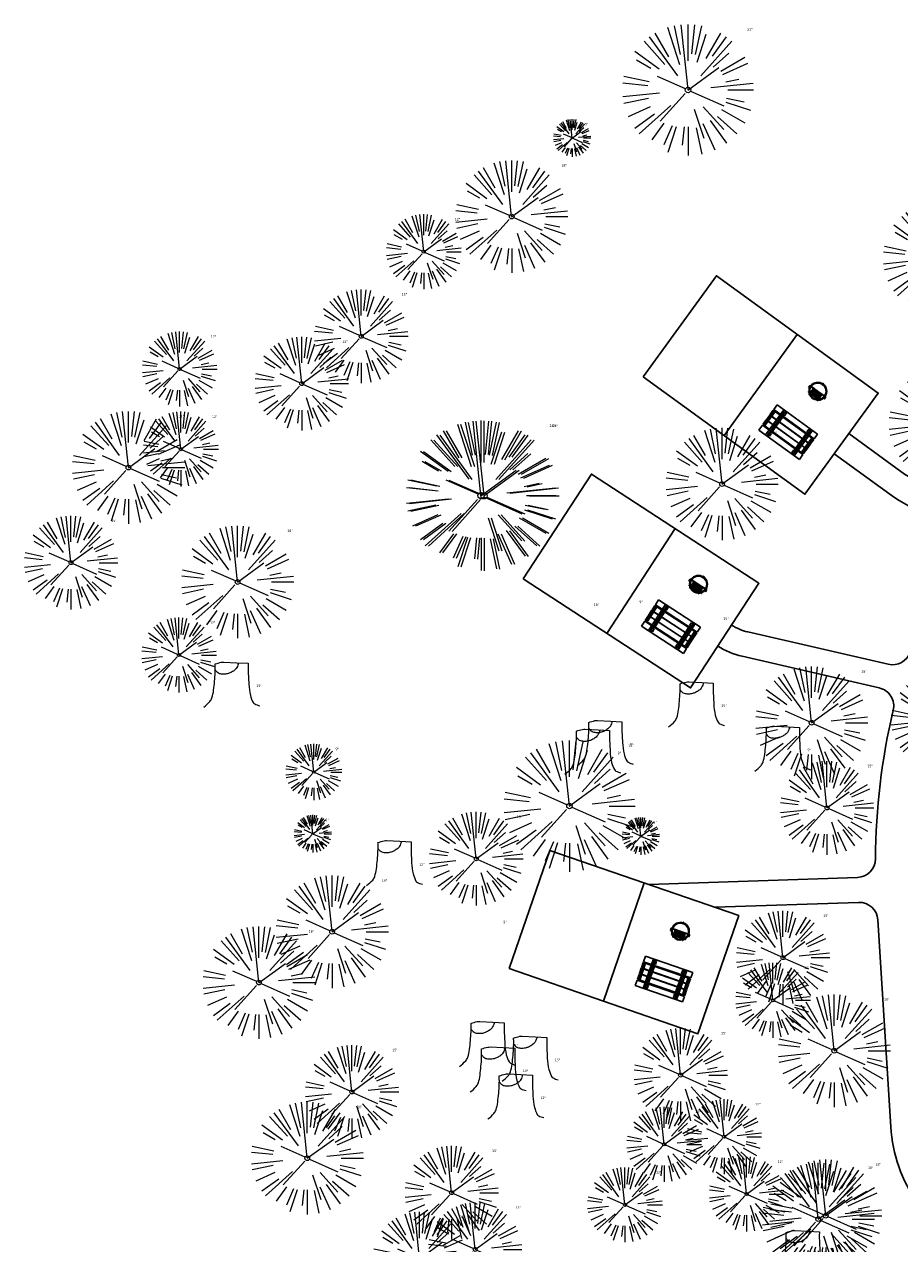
# Model space of a CAD drawing. Header units: feet. Extents: x 1134296 to 1140710, y 647902 to 649877.
# Tile 17 of 34: x 1134296 to 1134437, y 648952 to 649147. Entities that reach past the tile are written whole.
import ezdxf

# ---------------------------------------------------------------- set-up
doc = ezdxf.new("R2010")
doc.units = ezdxf.units.FT
doc.header["$MEASUREMENT"] = 0
for name, color, linetype, lineweight in [('-ANGLE-IRON', 8, 'Continuous', 25), ('V-SITE-VEGE', 8, 'Continuous', 18), ('V-SITE-VEGE-TEXT', 8, 'Continuous', 18)]:
    doc.layers.add(name, color=color, linetype=linetype, lineweight=lineweight)
for name, color, linetype in [('-BOLTS-LAGS-SCREWS', 7, 'Continuous'), ('-CONCRETE', 9, 'Continuous'), ('-HARDWARE', 7, 'Continuous'), ('-TIMBER', 5, 'Continuous'), ('C-CAMPSITE-PADS', 6, 'Continuous')]:
    doc.layers.add(name, color=color, linetype=linetype)
doc.styles.add('SEI-Dim & Leader', font='tahoma.ttf')

# ---------------------------------------------------------------- blocks, each defined once
blk = doc.blocks.new('V-SITE-VEGE-Coniferious Tree 2')
at = {"color": 0, "linetype": 'ByBlock'}
for p, q in [((-0.0575, 0.2704), (-0.104, 0.4891)), ((-0.0003, 0.0026), (-0.0523, 0.4973)), ((0, 0.2219), (0, 0.5)), ((0.0289, 0.2753), (0.0522, 0.4973)), ((0.0572, 0.2693), (0.1039, 0.4891)), ((-0.146, 0.2528), (-0.25, 0.433)), ((-0.0626, 0.1926), (-0.1545, 0.4755)), ((0.0685, 0.211), (0.1382, 0.4256)), ((0.1391, 0.2411), (0.25, 0.433)), ((-0.1757, 0.1951), (-0.3346, 0.3716)), ((-0.0791, 0.1089), (-0.2939, 0.4045)), ((0.0978, 0.1086), (0.3345, 0.3716)), ((0.1869, 0.2573), (0.2939, 0.4045)), ((-0.2201, 0.1599), (-0.4046, 0.2939)), ((0.192, 0.1729), (0.3116, 0.2806)), ((0.2488, 0.1436), (0.433, 0.25)), ((-0.2844, 0.1642), (-0.3931, 0.227)), ((-0.0009, -0.0007), (0.235, 0.1707)), ((0.2659, 0.1184), (0.4568, 0.2034)), ((-0.2961, 0.0629), (-0.4891, 0.1039)), ((-0.0199, 0.0089), (-0.2319, 0.1032)), ((0.2873, 0.0611), (0.3885, 0.0826)), ((-0.306, 0.0322), (-0.4973, 0.0523)), ((0.1731, 0.0182), (0.4972, 0.0523)), ((0.3025, 0), (0.5, 0)), ((-0.2183, -0.0229), (-0.4973, -0.0523)), ((-0.3022, -0.0642), (-0.4891, -0.1039)), ((-0.023, -0.0255), (-0.2138, -0.2374)), ((0.0185, -0.0083), (0.272, -0.1211)), ((0.2936, -0.0624), (0.4274, -0.0908)), ((-0.2881, -0.1283), (-0.4568, -0.2034)), ((-0.132, -0.1189), (-0.3716, -0.3346)), ((0.0478, -0.1473), (0.1192, -0.3671)), ((0.1144, -0.1271), (0.2718, -0.3019)), ((0.2555, -0.1475), (0.433, -0.25)), ((0.2891, -0.094), (0.4755, -0.1545)), ((-0.2545, -0.1849), (-0.4046, -0.2939)), ((0.1689, -0.2325), (0.2939, -0.4045)), ((0.2254, -0.2029), (0.3716, -0.3346)), ((-0.1843, -0.2536), (-0.2767, -0.3808)), ((-0.1214, -0.2725), (-0.1856, -0.4168)), ((-0.091, -0.2799), (-0.1545, -0.4755)), ((-0.0297, -0.2818), (-0.0443, -0.4216)), ((0, -0.2818), (0, -0.5)), ((0.061, -0.2873), (0.1039, -0.4891)), ((0.1131, -0.2541), (0.2033, -0.4568))]:
    blk.add_line(p, q, dxfattribs=at)
blk.add_circle((0, 0), 0.0208)
blk = doc.blocks.new('V-SITE-VEGE-Stump')
for points in [[(-0.1229, -0.0143, 0.052613), (-0.0986, 0.0077, 0.106195), (-0.0905, 0.0219, 0.044862), (-0.0837, 0.0527, 0.020074), (-0.0776, 0.1229, 0.011675), (-0.0773, 0.1364, 0.007866), (-0.0776, 0.1565)], [(-0.0776, 0.1565, -0.027668), (-0.0534, 0.1634, -0.067978), (-0.0432, 0.1643), (0.0086, 0.1616), (0.054, 0.1591)], [(0.0151, 0.1613, -0.082864), (0.0081, 0.142, -0.111324), (-0.0021, 0.1306, -0.039313), (-0.0159, 0.1223, -0.049197), (-0.028, 0.1177, -0.066002), (-0.0447, 0.1155, -0.070187), (-0.0604, 0.1177, -0.114859), (-0.0685, 0.1223, -0.075938), (-0.0773, 0.1332)], [(0.054, 0.1591, 0.004334), (0.0538, 0.1369, 0.008344), (0.054, 0.1254), (0.0561, 0.0762, 0.046252), (0.0624, 0.0317, 0.069625), (0.0733, 0.0038, 0.149725), (0.0794, -0.002, 0.058523), (0.0992, -0.0091)]]:
    blk.add_lwpolyline(points, format="xyb")
blk = doc.blocks.new('C_XBASE-PACTOLA_02403811')
at = {"layer": 'V-SITE-VEGE'}
for name, p, xscale, yscale, zscale in [('V-SITE-VEGE-Coniferious Tree 2', (1134402.71, 649136.98), 20.99974632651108, 20.99974632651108, 20.99974632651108), ('V-SITE-VEGE-Coniferious Tree 2', (1134374.47, 649116.71), 17.99978256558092, 17.99978256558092, 17.99978256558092), ('V-SITE-VEGE-Coniferious Tree 2', (1134442.95, 649110.07), 17.99978256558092, 17.99978256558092, 17.99978256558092), ('V-SITE-VEGE-Coniferious Tree 2', (1134350.38, 649097.56), 14.99981880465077, 14.99981880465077, 14.99981880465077), ('V-SITE-VEGE-Coniferious Tree 2', (1134340.86, 649089.99), 14.99981880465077, 14.99981880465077, 14.99981880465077), ('V-SITE-VEGE-Coniferious Tree 2', (1134443.86, 649083.57), 17.99978256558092, 17.99978256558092, 17.99978256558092), ('V-SITE-VEGE-Coniferious Tree 2', (1134313.11, 649076.55), 17.99978256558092, 17.99978256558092, 17.99978256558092), ('V-SITE-VEGE-Coniferious Tree 2', (1134408.16, 649073.91), 17.99978256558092, 17.99978256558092, 17.99978256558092), ('V-SITE-VEGE-Coniferious Tree 2', (1134303.9, 649061.33), 14.99981880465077, 14.99981880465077, 14.99981880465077), ('V-SITE-VEGE-Coniferious Tree 2', (1134330.58, 649058.24), 17.99978256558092, 17.99978256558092, 17.99978256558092), ('V-SITE-VEGE-Stump', (1134330.12, 649038.81), 40.31522404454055, 40.31522404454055, 40.31522404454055), ('V-SITE-VEGE-Coniferious Tree 2', (1134422.5, 649035.71), 17.99978256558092, 17.99978256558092, 17.99978256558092), ('V-SITE-VEGE-Coniferious Tree 2', (1134442.72, 649036.09), 14.99981880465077, 14.99981880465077, 14.99981880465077), ('V-SITE-VEGE-Stump', (1134404.56, 649035.64), 40.31522404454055, 40.31522404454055, 40.31522404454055), ('V-SITE-VEGE-Stump', (1134389.95, 649029.46), 40.31522404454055, 40.31522404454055, 40.31522404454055), ('V-SITE-VEGE-Stump', (1134418.37, 649028.56), 40.31522404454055, 40.31522404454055, 40.31522404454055), ('V-SITE-VEGE-Stump', (1134387.96, 649028.07), 40.31522404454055, 40.31522404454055, 40.31522404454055), ('V-SITE-VEGE-Coniferious Tree 2', (1134342.78, 649027.82), 8.999891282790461, 8.999891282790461, 8.999891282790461), ('V-SITE-VEGE-Coniferious Tree 2', (1134383.72, 649022.38), 20.99974632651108, 20.99974632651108, 20.99974632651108), ('V-SITE-VEGE-Coniferious Tree 2', (1134424.96, 649022.09), 14.99981880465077, 14.99981880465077, 14.99981880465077), ('V-SITE-VEGE-Coniferious Tree 2', (1134368.79, 649013.94), 14.99981880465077, 14.99981880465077, 14.99981880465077), ('V-SITE-VEGE-Stump', (1134356.19, 649010.23), 40.31522404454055, 40.31522404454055, 40.31522404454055), ('V-SITE-VEGE-Coniferious Tree 2', (1134345.72, 649002.26), 17.99978256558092, 17.99978256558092, 17.99978256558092), ('V-SITE-VEGE-Coniferious Tree 2', (1134417.91, 648998.12), 14.99981880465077, 14.99981880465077, 14.99981880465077), ('V-SITE-VEGE-Coniferious Tree 2', (1134334, 648994.12), 17.99978256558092, 17.99978256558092, 17.99978256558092), ('V-SITE-VEGE-Coniferious Tree 2', (1134426.12, 648983.21), 17.99978256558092, 17.99978256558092, 17.99978256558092), ('V-SITE-VEGE-Stump', (1134371.09, 648981.3), 40.31522404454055, 40.31522404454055, 40.31522404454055), ('V-SITE-VEGE-Coniferious Tree 2', (1134401.52, 648979.33), 14.99981880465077, 14.99981880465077, 14.99981880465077), ('V-SITE-VEGE-Stump', (1134377.91, 648978.94), 40.31522404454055, 40.31522404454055, 40.31522404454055), ('V-SITE-VEGE-Coniferious Tree 2', (1134348.89, 648976.62), 14.99981880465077, 14.99981880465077, 14.99981880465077), ('V-SITE-VEGE-Stump', (1134372.78, 648977.2), 40.31522404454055, 40.31522404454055, 40.31522404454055), ('V-SITE-VEGE-Stump', (1134375.61, 648972.88), 40.31522404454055, 40.31522404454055, 40.31522404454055), ('V-SITE-VEGE-Coniferious Tree 2', (1134341.74, 648966.02), 17.99978256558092, 17.99978256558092, 17.99978256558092), ('V-SITE-VEGE-Coniferious Tree 2', (1134364.85, 648960.5), 14.99981880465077, 14.99981880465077, 14.99981880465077), ('V-SITE-VEGE-Coniferious Tree 2', (1134423.56, 648956.27), 17.99978256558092, 17.99978256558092, 17.99978256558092), ('V-SITE-VEGE-Coniferious Tree 2', (1134424.76, 648956.82), 17.99978256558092, 17.99978256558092, 17.99978256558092), ('V-SITE-VEGE-Coniferious Tree 2', (1134359.73, 648949.92), 14.99981880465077, 14.99981880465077, 14.99981880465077), ('V-SITE-VEGE-Coniferious Tree 2', (1134368.62, 648951.42), 14.99981880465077, 14.99981880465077, 14.99981880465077), ('V-SITE-VEGE-Stump', (1134421.56, 648947.83), 40.31522404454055, 40.31522404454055, 40.31522404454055)]:
    blk.add_blockref(name, p, dxfattribs=dict(at, xscale=xscale, yscale=yscale, zscale=zscale))
at = {"layer": 'V-SITE-VEGE', "rotation": 8.537736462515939e-07}
for p, xscale, yscale, zscale in [((1134384.15, 649129.3), 5.999927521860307, 5.999927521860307, 5.999927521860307), ((1134360.39, 649111.09), 11.99985504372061, 11.99985504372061, 11.99985504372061), ((1134321.3, 649092.32), 11.99985504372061, 11.99985504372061, 11.99985504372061), ((1134321.5, 649079.5), 11.99985504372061, 11.99985504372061, 11.99985504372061), ((1134369.56, 649072.06), 23.99971008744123, 23.99971008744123, 23.99971008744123), ((1134370.05, 649072.03), 23.99971008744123, 23.99971008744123, 23.99971008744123), ((1134321.19, 649046.55), 11.99985504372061, 11.99985504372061, 11.99985504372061), ((1134342.63, 649017.95), 5.999927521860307, 5.999927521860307, 5.999927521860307), ((1134395.16, 649017.57), 5.999927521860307, 5.999927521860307, 5.999927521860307), ((1134416.31, 648991.3), 11.99985504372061, 11.99985504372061, 11.99985504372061), ((1134408.48, 648969.46), 11.99985504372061, 11.99985504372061, 11.99985504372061), ((1134398.88, 648968.24), 11.99985504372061, 11.99985504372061, 11.99985504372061), ((1134412.09, 648960.28), 11.99985504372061, 11.99985504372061, 11.99985504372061), ((1134392.6, 648958.56), 11.99985504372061, 11.99985504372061, 11.99985504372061)]:
    blk.add_blockref('V-SITE-VEGE-Coniferious Tree 2', p, dxfattribs=dict(at, xscale=xscale, yscale=yscale, zscale=zscale))
at = {"layer": 'V-SITE-VEGE-TEXT', "char_height": 0.4, "attachment_point": 7, "style": 'SEI-Dim & Leader'}
for s, insert in [('21"', (1134412.18, 649146.48)), ('6"', (1134386.14, 649131.3)), ('18"', (1134382.45, 649124.71)), ('12"', (1134365.38, 649116.09)), ('15"', (1134356.86, 649104.06)), ('12"', (1134326.29, 649097.32)), ('15"', (1134347.34, 649096.49)), ('18"', (1134321.09, 649084.55)), ('12"', (1134326.48, 649084.5)), ('24"', (1134380.53, 649083.06)), ('24"', (1134381.02, 649083.03)), ('18"', (1134416.13, 649081.91)), ('15"', (1134310.38, 649067.83)), ('18"', (1134338.55, 649066.24)), ('18"', (1134387.61, 649054.4)), ('9"', (1134394.91, 649054.85)), ('15"', (1134408.36, 649052.17)), ('12"', (1134326.17, 649051.55)), ('18"', (1134430.47, 649043.71)), ('15"', (1134333.59, 649041.41)), ('15"', (1134408.04, 649038.24)), ('9"', (1134346.27, 649031.32)), ('9"', (1134391.44, 649030.67)), ('21"', (1134393.19, 649031.88)), ('9"', (1134393.42, 649032.06)), ('9"', (1134421.84, 649031.16)), ('15"', (1134431.44, 649028.59)), ('6"', (1134344.62, 649019.95)), ('15"', (1134375.27, 649020.44)), ('6"', (1134397.15, 649019.57)), ('12"', (1134359.66, 649012.83)), ('18"', (1134353.69, 649010.26)), ('9"', (1134373.13, 649003.62)), ('15"', (1134424.39, 649004.62)), ('18"', (1134341.97, 649002.12)), ('12"', (1134421.29, 648996.3)), ('18"', (1134434.09, 648991.21)), ('15"', (1134408, 648985.83)), ('15"', (1134374.57, 648983.9)), ('15"', (1134355.37, 648983.12)), ('15"', (1134381.39, 648981.54)), ('18"', (1134376.26, 648979.8)), ('18"', (1134349.72, 648974.02)), ('12"', (1134379.09, 648975.48)), ('12"', (1134413.47, 648974.46)), ('12"', (1134403.86, 648973.24)), ('15"', (1134371.33, 648967)), ('12"', (1134417.07, 648965.28)), ('18"', (1134431.54, 648964.27)), ('18"', (1134432.74, 648964.82)), ('12"', (1134397.59, 648963.56)), ('15"', (1134375.1, 648957.92)), ('15"', (1134366.21, 648956.42))]:
    blk.add_mtext(s, dxfattribs=dict(at, insert=insert))
blk = doc.blocks.new('10FT_Precast Table')
at = {"layer": '-ANGLE-IRON'}
for p, q in [((-28.5, 21.1), (-28.5, 27.6)), ((-28.5, 27.6), (-24.5, 27.6)), ((-24.5, 27.6), (-24.5, 21.1)), ((28.5, 21.1), (28.5, 27.6)), ((28.5, 27.6), (32.5, 27.6)), ((32.5, 27.6), (32.5, 21.1)), ((-43.5, 15.3), (-46.5, 15.3)), ((-46.5, 15.3), (-46.5, -15.3)), ((-43.5, -15.3), (-43.5, 15.3)), ((-24.5, 21.1), (-28.5, 21.1)), ((-25.5, 15.3), (-28.5, 15.3)), ((-28.5, 15.3), (-28.5, -15.3)), ((-25.5, -15.3), (-25.5, 15.3)), ((32.5, 21.1), (28.5, 21.1)), ((32.5, 15.3), (29.5, 15.3)), ((29.5, 15.3), (29.5, -15.3)), ((32.5, -15.3), (32.5, 15.3)), ((46.5, 15.3), (43.5, 15.3)), ((43.5, 15.3), (43.5, -15.3)), ((46.5, -15.3), (46.5, 15.3)), ((-46.5, -15.3), (-43.5, -15.3)), ((-28.5, -15.3), (-25.5, -15.3)), ((-28.5, -27.6), (-28.5, -21.1)), ((-28.5, -21.1), (-24.5, -21.1)), ((-24.5, -21.1), (-24.5, -27.6)), ((28.5, -27.6), (28.5, -21.1)), ((28.5, -21.1), (32.5, -21.1)), ((29.5, -15.3), (32.5, -15.3)), ((32.5, -21.1), (32.5, -27.6)), ((43.5, -15.3), (46.5, -15.3)), ((-24.5, -27.6), (-28.5, -27.6)), ((32.5, -27.6), (28.5, -27.6))]:
    blk.add_line(p, q, dxfattribs=at)
at = {"layer": '-BOLTS-LAGS-SCREWS'}
for centre in [(-26.5, 26.1), (30.5, 26.1), (-45, 14.3), (-45, 8.8), (-45, 2.8), (-27, 14.3), (-27, 8.8), (-27, 2.8), (-26.5, 22.6), (30.5, 22.6), (31, 14.3), (31, 8.8), (31, 2.8), (45, 14.3), (45, 8.8), (45, 2.8), (-45, -2.8), (-45, -8.8), (-45, -14.3), (-27, -2.8), (-27, -8.8), (-27, -14.3), (-26.5, -22.6), (30.5, -22.6), (31, -2.8), (31, -8.8), (31, -14.3), (45, -2.8), (45, -8.8), (45, -14.3), (-26.5, -26.1), (30.5, -26.1)]:
    blk.add_circle(centre, 0.156, dxfattribs=at)
at = {"layer": '-CONCRETE'}
for p, q in [((-32, -30), (-32, 30)), ((-28.5, 30), (-28.5, 27.6)), ((-28.5, -27.1), (-28.5, 27.1)), ((32.5, 30), (32.5, 27.6)), ((32.5, -27.1), (32.5, 27.1)), ((36, -30), (36, 30)), ((-28.5, -30), (-28.5, -27.6)), ((32.5, -27.6), (32.5, -30))]:
    blk.add_line(p, q, dxfattribs=at)
at = {"layer": '-TIMBER'}
for p, q in [((-48, 18.7), (-48, 30)), ((-48, 30), (48, 30)), ((48, 18.7), (48, 30)), ((-48, 18.7), (48, 18.7)), ((-48, 5.9), (-48, 17.1)), ((-48, 17.1), (48, 17.1)), ((-48, 5.9), (48, 5.9)), ((-48, -5.6), (-48, 5.6)), ((-48, 5.6), (48, 5.6)), ((48, 17.1), (48, 5.9)), ((48, 5.6), (48, -5.6)), ((48, -5.6), (-48, -5.6)), ((-48, -17.1), (-48, -5.9)), ((48, -5.9), (-48, -5.9)), ((48, -17.1), (-48, -17.1)), ((-48, -30), (-48, -18.7)), ((-48, -18.7), (48, -18.7)), ((48, -5.9), (48, -17.1)), ((48, -30), (48, -18.7)), ((-48, -30), (48, -30))]:
    blk.add_line(p, q, dxfattribs=at)
blk = doc.blocks.new('*X1314')
at = {"color": 0}
for p, q in [((146.1, 353.6), (146.1, 353.7)), ((146.1, 352.9), (146.8, 353.6)), ((146.1, 352.5), (146.8, 353.3)), ((146.1, 351.8), (146.8, 352.6)), ((146.1, 351.5), (146.8, 352.2)), ((146.1, 350.8), (146.8, 351.5)), ((146.3, 350.7), (146.8, 351.2))]:
    blk.add_line(p, q, dxfattribs=at)
blk = doc.blocks.new('Pilot Rocks FS-30_18_PA')
at = {"layer": '-HARDWARE'}
for p, q in [((-8.8, 0), (-17.9, 0)), ((-17.9, 0), (-12.8, 0)), ((-10.2, 0), (10.2, 0)), ((8.8, 0), (17.9, 0)), ((12.8, 0), (17.9, 0)), ((-18.9, -1.4), (-18.9, -1)), ((-18.9, -1.4), (-18.9, -1)), ((-18.9, -4.6), (-18.9, -1.4)), ((-18.9, -1.4), (-18.9, -1.4)), ((-18.2, -1.4), (-18.2, -1)), ((-18.2, -1), (-18.2, -1.4)), ((-18.2, -1.4), (-18.1, -1.4)), ((-18.1, -1.4), (-18.1, -4.6)), ((-8.8, -0.6), (-17.9, -0.6)), ((-13.3, -0.6), (-17.9, -0.6)), ((-10.2, -0.6), (10.2, -0.6)), ((-10.2, -0.6), (-10.2, -11.3)), ((-10.2, -11.3), (-10.2, -14.8)), ((-10.2, -13.7), (-10.2, -14.8)), ((-9.5, -0.6), (-9.5, -11.3)), ((-9.5, -11.3), (-9.5, -14.8)), ((-9.5, -11.6), (9.5, -11.6)), ((-9.5, -12.3), (9.5, -12.3)), ((-9.5, -14.8), (-9.5, -14.5)), ((-8.8, -0.6), (-8.8, -11.6)), ((-8.3, -0.6), (-8.3, -11.6)), ((-7.5, -0.6), (-7.5, -11.6)), ((-7, -0.6), (-7, -11.6)), ((-6.2, -0.6), (-6.2, -11.6)), ((-5.7, -0.6), (-5.7, -11.6)), ((-4.9, -0.6), (-4.9, -11.6)), ((-4.3, -0.6), (-4.3, -11.6)), ((-3.6, -0.6), (-3.6, -11.6)), ((-3, -0.6), (-3, -11.6)), ((-2.2, -0.6), (-2.2, -11.6)), ((-1.7, -0.6), (-1.7, -11.6)), ((-0.9, -0.6), (-0.9, -11.6)), ((-0.4, -0.6), (-0.4, -11.6)), ((0.4, -0.6), (0.4, -11.6)), ((0.9, -0.6), (0.9, -11.6)), ((1.7, -0.6), (1.7, -11.6)), ((2.2, -0.6), (2.2, -11.6)), ((3, -0.6), (3, -11.6)), ((3.6, -0.6), (3.6, -11.6)), ((4.3, -0.6), (4.3, -11.6)), ((4.9, -0.6), (4.9, -11.6)), ((5.7, -0.6), (5.7, -11.6)), ((6.2, -0.6), (6.2, -11.6)), ((7, -0.6), (7, -11.6)), ((7.5, -0.6), (7.5, -11.6)), ((8.3, -0.6), (8.3, -11.6)), ((8.8, -0.6), (8.8, -11.6)), ((17.9, -0.6), (8.8, -0.6)), ((9.5, -0.6), (9.5, -11.3)), ((9.5, -11.3), (9.5, -14.8)), ((9.5, -14.5), (9.5, -14.8)), ((10.2, -0.6), (10.2, -11.3)), ((10.2, -11.3), (10.2, -14.8)), ((10.2, -14.8), (10.2, -13.7)), ((18.1, -4.6), (18.1, -1.4)), ((18.1, -1.4), (18.2, -1.4)), ((18.9, -4.6), (18.1, -4.6)), ((18.2, -1.4), (18.2, -1)), ((18.2, -1.4), (18.2, -1)), ((18.9, -1.4), (18.9, -1)), ((18.9, -1), (18.9, -1.4)), ((18.9, -1.4), (18.9, -1.4)), ((18.9, -1.4), (18.9, -4.6))]:
    blk.add_line(p, q, dxfattribs=at)
at = {"layer": '-HARDWARE', "flags": 128}
for points in [[(0, 18.2, 1), (-0.6, 18.2), (-0.6, 15, 1), (0, 15), (0, 18.2)], [(-11.8, -8.9, -1), (-11.3, -9.4), (-13.5, -11.7, -1), (-14, -11.3), (-11.8, -8.9)], [(11.8, -8.9, 1), (11.3, -9.4), (13.5, -11.7, 1), (14, -11.3), (11.8, -8.9)]]:
    blk.add_lwpolyline(points, format="xyb", dxfattribs=at)
at = {"layer": '-HARDWARE'}
for points in [[(-18.9, -4.6), (-18.9, -1.4), (-18.1, -1.4), (-18.1, -4.6)], [(-7.5, -11.6), (-8.3, -11.6), (-8.3, -0.6), (-7.5, -0.6)], [(-6.2, -11.6), (-7, -11.6), (-7, -0.6), (-6.2, -0.6)], [(-4.9, -11.6), (-5.7, -11.6), (-5.7, -0.6), (-4.9, -0.6)], [(-3.6, -11.6), (-4.3, -11.6), (-4.3, -0.6), (-3.6, -0.6)], [(-2.2, -11.6), (-3, -11.6), (-3, -0.6), (-2.2, -0.6)], [(-0.9, -11.6), (-1.7, -11.6), (-1.7, -0.6), (-0.9, -0.6)], [(-0.4, -11.6), (0.4, -11.6), (0.4, -0.6), (-0.4, -0.6)], [(0.9, -11.6), (1.7, -11.6), (1.7, -0.6), (0.9, -0.6)], [(2.2, -11.6), (3, -11.6), (3, -0.6), (2.2, -0.6)], [(3.6, -11.6), (4.3, -11.6), (4.3, -0.6), (3.6, -0.6)], [(4.9, -11.6), (5.7, -11.6), (5.7, -0.6), (4.9, -0.6)], [(6.2, -11.6), (7, -11.6), (7, -0.6), (6.2, -0.6)], [(7.5, -11.6), (8.3, -11.6), (8.3, -0.6), (7.5, -0.6)], [(18.9, -4.6), (18.9, -1.4), (18.1, -1.4), (18.1, -4.6)]]:
    blk.add_lwpolyline(points, close=True, dxfattribs=at)
for centre, radius, start, end in [((-17.9, -1), 1, 90, 180), ((-17.9, -1), 1, 90, 180), ((0, 0), 17.1, 0.1484, 179.8516), ((0, 0), 15.7, 0.161, 179.839), ((17.9, -1), 1, 0, 90), ((17.9, -1), 1, 0, 90), ((-17.9, -1), 0.333, 90, 180), ((-17.9, -1), 0.333, 90, 180), ((0, 0), 17.1, 182.0901, 220.7491), ((0, 0), 15.7, 182.2674, 220.2248), ((0, 0), 17.1, 220.7491, 233.2978), ((0, 0), 15.7, 220.2248, 229.5861), ((-9.9, -11.6), 0.333, 0, 180), ((-9.9, -14.8), 0.333, 180, 0), ((-9.9, -14.8), 0.333, 180, 0), ((0, 0), 15.7, 232.704, 307.296), ((0, 0), 17.1, 236.0414, 303.9586), ((9.9, -11.6), 0.333, 0, 180), ((9.9, -14.8), 0.333, 180, 0), ((9.9, -14.8), 0.333, 180, 0), ((0, 0), 15.7, 310.4139, 319.7752), ((0, 0), 17.1, 306.7022, 319.2509), ((0, 0), 15.7, 319.7752, 357.7326), ((0, 0), 17.1, 319.2509, 357.9099), ((17.9, -1), 0.333, 0, 90), ((17.9, -1), 0.333, 0, 90)]:
    blk.add_arc(centre, radius, start, end, dxfattribs=at)
at = {"layer": '-HARDWARE', "rotation": 180}
for p, xscale, yscale, zscale in [((137.7, 372.6), 1.066666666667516, 1.066666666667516, 1.066666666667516), ((-137.7, 372.6), -1.066666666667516, 1.066666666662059, 1.066666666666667)]:
    blk.add_blockref('*X1314', p, dxfattribs=dict(at, xscale=xscale, yscale=yscale, zscale=zscale))
blk = doc.blocks.new('C_PBASE-PACTOLA_02403811')
at = {"layer": '', "flags": 128}
for points in [[(1134428.46, 649081.99), (1134437.39, 649075.52, 0.07341), (1134442.57, 649072.82), (1134447.43, 649071.13, 0.340468), (1134450.91, 649072.29), (1134470.97, 649102.1, -0.074542), (1134477.77, 649109.54, 0.465285), (1134477.86, 649114.13)], [(1134409.69, 649051.34, 0.088151), (1134412.26, 649050.25), (1134434.76, 649045.07, 0.384666), (1134438.27, 649047.03, -0.044139), (1134445.68, 649063.79, 0.464999), (1134444.03, 649068.08), (1134441.26, 649069.04, -0.07341), (1134435.04, 649072.28), (1134426.12, 649078.75)], [(1134396.42, 649009.82), (1134429.83, 649010.96, 0.403104), (1134432.73, 649013.95, -0.057652), (1134435.57, 649037.68, 0.416644), (1134433.32, 649041.3), (1134411.37, 649046.35, -0.088151), (1134407.5, 649047.99)], [(1134406.99, 649006.18), (1134430.01, 649006.96, -0.405994), (1134433.11, 649004.15), (1134435.18, 648971.04)], [(1134457.84, 648902.02), (1134457.2, 648905.46, -0.126677), (1134457.85, 648914.92, 0.395181), (1134456.14, 648918.64), (1134447.43, 648922.19, -0.410933), (1134439.68, 648940.28), (1134441.11, 648943.93, 0.25003), (1134439.39, 648958.89, -0.136482), (1134435.18, 648971.04)]]:
    blk.add_lwpolyline(points, format="xyb", dxfattribs=at)
at = {"layer": 'C-CAMPSITE-PADS'}
for points in [[(1134395.51, 649091.06), (1134407.25, 649107.25), (1134433.16, 649088.47), (1134421.42, 649072.28)], [(1134376.33, 649058.76), (1134387.25, 649075.52), (1134414.06, 649058.04), (1134403.13, 649041.29)], [(1134374.05, 648996.37), (1134380.57, 649015.28), (1134410.82, 649004.86), (1134404.3, 648985.95)]]:
    blk.add_lwpolyline(points, close=True, dxfattribs=at)
at = {"layer": 'Defpoints'}
for points in [[(1134408.47, 649081.67), (1134420.21, 649097.86)], [(1134389.73, 649050.02), (1134400.65, 649066.78)], [(1134389.18, 648991.16), (1134395.69, 649010.07)]]:
    blk.add_lwpolyline(points, dxfattribs=at)
at = {"layer": '-HARDWARE'}
for p, xscale, yscale, zscale, rotation in [((1134423.5, 649088.77), 0.08333333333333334, 0.08333333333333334, 0.08333333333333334, 324.062625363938), ((1134404.39, 649057.87), 0.08333333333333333, 0.08333333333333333, 0.08333333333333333, 326.9020555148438), ((1134401.49, 649002.34), 0.08333333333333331, 0.08333333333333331, 0.08333333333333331, 340.9844780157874)]:
    blk.add_blockref('Pilot Rocks FS-30_18_PA', p, dxfattribs=dict(at, xscale=xscale, yscale=yscale, zscale=zscale, rotation=rotation))
at = {"xscale": 0.08333333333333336, "yscale": 0.08333333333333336, "zscale": 0.08333333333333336}
for p, rotation in [((1134418.76, 649082.23), 324.0626253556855), ((1134399.98, 649051.1), 326.9020555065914), ((1134398.86, 648994.7), 340.984478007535)]:
    blk.add_blockref('10FT_Precast Table', p, dxfattribs=dict(at, rotation=rotation))

msp = doc.modelspace()

# ---------------------------------------------------------------- block references
at = {"layer": ''}
msp.add_blockref('C_XBASE-PACTOLA_02403811', (0, 0), dxfattribs=at)

# ---------------------------------------------------------------- next in the draw order: block references
msp.add_blockref('C_PBASE-PACTOLA_02403811', (0, 0), dxfattribs=at)

doc.saveas('drawing.dxf')
